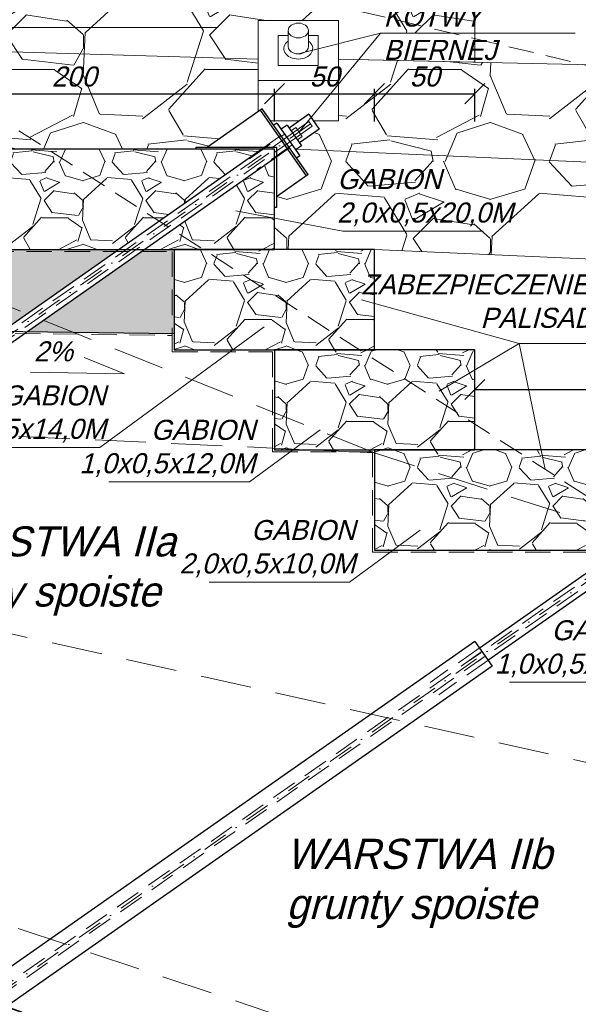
# Model space of a CAD drawing. Header units: millimetres. Extents: x -8866 to 77461, y -114325 to -28406.
# Tile 30 of 37: x 35122 to 35401, y -60364 to -59873. Entities that reach past the tile are written whole.
import ezdxf

# ---------------------------------------------------------------- set-up
doc = ezdxf.new("R2010")
doc.units = ezdxf.units.MM
doc.linetypes.add('DASHDOT', pattern=[25.4, 12.7, -6.35, 0, -6.35])
doc.linetypes.add('DASHED', pattern=[19.05, 12.7, -6.35])
for name, color, linetype, lineweight in [('2', 5, 'Continuous', 35), ('3', 6, 'DASHED', 13), ('5', 3, 'Continuous', 13), ('6', 2, 'Continuous', 25), ('7', 4, 'DASHDOT', 13), ('8', 1, 'Continuous', 13)]:
    doc.layers.add(name, color=color, linetype=linetype, lineweight=lineweight)
doc.styles.get("Standard").update_dxf_attribs({"font": 'IC-isocp.shx', "oblique": 15})
doc.dimstyles.new('ISO-25', dxfattribs={"dimscale": 2, "dimtxt": 2.5, "dimasz": 2.5, "dimexe": 1.25, "dimexo": 0.625, "dimtad": 1, "dimtxsty": 'Standard', "dimblk": 'OBLIQUE', "dimcen": 2.5, "dimadec": 0, "dimazin": 0, "dimtfac": 1, "dimtmove": 0, "dimatfit": 3, "dimldrblk": 'OBLIQUE', "dimfxl": 1, "dimarcsym": 0})
pattern_1 = [(228.0128, (36.576, 50.8), (-406.3999102, -457.20006815), [6.83443, -676.60967]), (184.9697, (32.004, 45.72), (609.60005342, 50.799558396), [11.728094, -1161.08099]), (132.5104, (20.32, 44.704), (507.99952849, -558.80044063), [8.26963, -818.694426]), (267.2737, (0.508, 32.004), (50.7997977, 1016.000014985), [10.68009, -1057.328746]), (292.8337, (0, 21.336), (-254.0005032, 609.59981772), [10.472674, -1036.79615]), (357.2737, (4.064, 11.684), (-1016.000014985, 50.7997977), [10.68009, -1057.328746]), (37.6942, (14.732, 11.176), (-660.400373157, -507.99951258), [14.123873, -1398.26233]), (72.2553, (25.908, 19.812), (355.600546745, 1117.599808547), [13.33439, -1320.105107]), (121.4296, (29.972, 32.512), (-406.4004183, 660.39974785), [10.71626, -1060.91091]), (175.2364, (24.384, 41.656), (558.80004807, -50.79956986), [12.234266, -599.47876]), (222.3974, (12.192, 42.672), (-609.600373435, -558.799597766), [15.82156, -1566.33545]), (138.8141, (50.8, 31.496), (-355.6001497, 304.79986352), [5.40009, -534.611275]), (171.4692, (46.736, 35.052), (660.39991287, -101.60040183), [10.27364, -1017.09276]), (225, (36.576, 36.576), (-7e-15, -50.800016), [7.184187, -64.657834]), (203.1986, (33.02, 42.672), (253.9999863, 101.6000673), [3.868826, -383.012442]), (291.8014, (29.464, 41.148), (-50.7999955, 152.4000139), [5.471312, -268.09507]), (30.9638, (31.496, 36.068), (152.3998995, 101.6001262), [8.886393, -287.32597]), (161.5651, (39.116, 40.64), (101.600022, -50.799919), [6.425743, -154.21798]), (16.3895, (0, 41.148), (508.00011168, 152.39962966), [9.00176, -891.176526]), (70.3462, (8.636, 43.688), (-203.19975857, -558.80010849), [7.55198, -747.644326]), (293.1986, (39.116, 50.8), (-101.6000673, 253.9999863), [7.737602, -379.143666]), (343.6105, (42.164, 43.688), (-508.00011168, 152.39962966), [9.00176, -891.176526]), (339.444, (0, 9.652), (-254.0000937, 101.5997966), [8.680704, -425.3547]), (294.7751, (8.128, 6.604), (-253.99960321, 558.80017383), [7.273442, -720.071864]), (66.8014, (39.624, 0), (101.6000673, 253.9999863), [7.737602, -379.143666]), (17.354, (42.672, 7.112), (-660.40010257, -203.19972071), [8.515655, -843.04754]), (69.444, (14.732, 0), (-101.5997966, -254.0000937), [4.340352, -429.69505]), (101.3099, (36.576, 0), (-50.7998797, 203.2000382), [2.590292, -256.439873]), (165.9638, (36.068, 2.54), (152.4000277, -50.7999013), [10.472674, -198.98106]), (186.009, (25.908, 5.08), (507.99998735, 50.79996533), [9.70534, -960.82729]), (303.6901, (31.496, 31.496), (-50.8000678, 101.5999775), [7.326478, -175.835513]), (353.1572, (35.56, 25.4), (863.599967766, -101.600406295), [12.791135, -1266.3202]), (60.9454, (48.26, 23.876), (-203.20000138, -355.60001954), [5.230165, -517.78784]), (90, (50.8, 28.45), (-50.8, 50.8), [3.048, -47.752]), (120.2564, (24.892, 6.604), (203.19974025, -355.60012476), [7.05734, -698.678816]), (48.0128, (21.336, 12.7), (406.3999102, 457.20006815), [13.668858, -669.77524]), (0, (30.48, 22.86), (50.8, 50.8), [13.208, -37.592]), (325.3048, (43.688, 22.86), (-507.99970836, 355.60043737), [8.03219, -795.18632]), (254.0546, (50.292, 18.288), (-50.7999944, -203.2000064), [7.39658, -362.433006]), (207.646, (48.26, 11.176), (-965.199787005, -508.00039183), [12.042902, -1192.24928]), (175.4261, (37.592, 5.588), (-660.40002836, 50.7997359), [12.74059, -1261.31696])]

# ---------------------------------------------------------------- blocks, each defined once
blk = doc.blocks.new('s2')
at = {"layer": '5', "linetype": 'DASHED', "ltscale": 2}
for points in [[(40199.63, -60271.9), (39499.63, -60226.74), (38499.63, -60076.74), (38499.63, -60076.74), (38399.63, -60026.74), (38399.63, -60026.74), (38089.63, -59926.74), (37839.63, -59826.74), (37839.63, -59826.74), (37759.63, -59826.74), (37759.63, -59676.74), (37349.63, -59676.74), (36949.63, -59676.74), (36849.63, -59726.74), (36749.63, -59576.74), (35299.63, -59426.74)], [(38089.63, -59926.74), (37549.63, -59901.74), (36849.63, -59726.74)]]:
    blk.add_lwpolyline(points, dxfattribs=at)
blk.add_lwpolyline([(39499.63, -60226.74), (38399.63, -60126.74), (36943.1, -59801.45), (36849.63, -59726.74), (36899.63, -59826.74), (38099.63, -60226.74), (39366.45, -60275.08)], close=True, dxfattribs=at)
blk = doc.blocks.new('_Oblique')
at = {"color": 0, "linetype": 'ByBlock', "lineweight": -2}
blk.add_line((-0.5, -0.5), (0.5, 0.5), dxfattribs=at)
blk = doc.blocks.new('*D2831')
at = {"layer": '5', "color": 0, "lineweight": -2}
for p, q in [((35049.64, -59921.78), (35049.64, -59907.15)), ((35249.64, -59923.5), (35249.64, -59907.15)), ((35049.64, -59909.65), (35249.64, -59909.65))]:
    blk.add_line(p, q, dxfattribs=at)
at = {"layer": 'Defpoints', "color": 0}
for p in [(35249.64, -59909.65), (35049.64, -59923.03), (35249.64, -59924.75)]:
    blk.add_point(p, dxfattribs=at)
at = {"layer": '5', "color": 0, "lineweight": -2, "xscale": 10, "yscale": 10, "zscale": 10, "rotation": 180}
blk.add_blockref('_Oblique', (35049.64, -59909.65), dxfattribs=at)
at = {"layer": '5', "color": 0, "lineweight": -2, "xscale": 10, "yscale": 10, "zscale": 10}
blk.add_blockref('_Oblique', (35249.64, -59909.65), dxfattribs=at)
at = {"layer": '5', "color": 0, "insert": (35149.64, -59901.15), "char_height": 10, "attachment_point": 5}
blk.add_mtext('200', dxfattribs=at)
blk = doc.blocks.new('*D2832')
at = {"layer": '5', "color": 0, "lineweight": -2}
for p, q in [((35249.64, -59923.5), (35249.64, -59907.15)), ((35299.64, -59923.5), (35299.64, -59907.15)), ((35249.64, -59909.65), (35299.64, -59909.65))]:
    blk.add_line(p, q, dxfattribs=at)
at = {"layer": 'Defpoints', "color": 0}
for p in [(35299.64, -59909.65), (35249.64, -59924.75), (35299.64, -59924.75)]:
    blk.add_point(p, dxfattribs=at)
at = {"layer": '5', "color": 0, "lineweight": -2, "xscale": 10, "yscale": 10, "zscale": 10, "rotation": 180}
blk.add_blockref('_Oblique', (35249.64, -59909.65), dxfattribs=at)
at = {"layer": '5', "color": 0, "lineweight": -2, "xscale": 10, "yscale": 10, "zscale": 10}
blk.add_blockref('_Oblique', (35299.64, -59909.65), dxfattribs=at)
at = {"layer": '5', "color": 0, "insert": (35274.64, -59901.15), "char_height": 10, "attachment_point": 5}
blk.add_mtext('50', dxfattribs=at)
blk = doc.blocks.new('*D2833')
at = {"layer": '5', "color": 0, "lineweight": -2}
for p, q in [((35299.64, -59923.5), (35299.64, -59907.15)), ((35349.64, -59923.5), (35349.64, -59907.15)), ((35299.64, -59909.65), (35349.64, -59909.65))]:
    blk.add_line(p, q, dxfattribs=at)
at = {"layer": 'Defpoints', "color": 0}
for p in [(35349.64, -59909.65), (35299.64, -59924.75), (35349.64, -59924.75)]:
    blk.add_point(p, dxfattribs=at)
at = {"layer": '5', "color": 0, "lineweight": -2, "xscale": 10, "yscale": 10, "zscale": 10, "rotation": 180}
blk.add_blockref('_Oblique', (35299.64, -59909.65), dxfattribs=at)
at = {"layer": '5', "color": 0, "lineweight": -2, "xscale": 10, "yscale": 10, "zscale": 10}
blk.add_blockref('_Oblique', (35349.64, -59909.65), dxfattribs=at)
at = {"layer": '5', "color": 0, "insert": (35324.64, -59901.15), "char_height": 10, "attachment_point": 5}
blk.add_mtext('50', dxfattribs=at)
blk = doc.blocks.new('*D2834')
at = {"layer": '5', "color": 0, "lineweight": -2}
for p, q in [((35349.64, -60071.09), (35349.64, -60054.75)), ((35499.64, -60071.09), (35499.64, -60054.75)), ((35349.64, -60057.25), (35499.64, -60057.25))]:
    blk.add_line(p, q, dxfattribs=at)
at = {"layer": 'Defpoints', "color": 0}
for p in [(35499.64, -60057.25), (35349.64, -60072.34), (35499.64, -60072.34)]:
    blk.add_point(p, dxfattribs=at)
at = {"layer": '5', "color": 0, "lineweight": -2, "xscale": 10, "yscale": 10, "zscale": 10, "rotation": 180}
blk.add_blockref('_Oblique', (35349.64, -60057.25), dxfattribs=at)
at = {"layer": '5', "color": 0, "lineweight": -2, "xscale": 10, "yscale": 10, "zscale": 10}
blk.add_blockref('_Oblique', (35499.64, -60057.25), dxfattribs=at)
at = {"layer": '5', "color": 0, "insert": (35424.64, -60048.75), "char_height": 10, "attachment_point": 5}
blk.add_mtext('150', dxfattribs=at)

msp = doc.modelspace()

# ---------------------------------------------------------------- hatches: boundary and pattern name
at = {"layer": '8'}
h = msp.add_hatch(dxfattribs=at)
h.set_pattern_fill('GRAVL1', color=256, scale=4, style=0)
h.set_pattern_definition([(228.0128, (73.152, 101.6), (-812.7998204, -914.4001363), [13.66886, -1353.21934]), (184.9697, (64.008, 91.44), (1219.20010683, 101.5991168), [23.45619, -2322.16198]), (132.5104, (40.64, 89.408), (1015.999057, -1117.60088127), [16.53926, -1637.38885]), (267.2737, (1.016, 64.008), (101.5995954, 2032.00002997), [21.36018, -2114.65749]), (292.8337, (0, 42.672), (-508.0010064, 1219.19963544), [20.94535, -2073.5923]), (357.2737, (8.128, 23.368), (-2032.00002997, 101.5995954), [21.36018, -2114.65749]), (37.6942, (29.464, 22.352), (-1320.80074631, -1015.99902516), [28.24775, -2796.52466]), (72.2553, (51.816, 39.624), (711.2010935, 2235.1996171), [26.66878, -2640.21021]), (121.4296, (59.944, 65.024), (-812.8008366, 1320.7994957), [21.43252, -2121.82182]), (175.2364, (48.768, 83.312), (1117.6000961, -101.5991397), [24.46853, -1198.95752]), (222.3974, (24.384, 85.344), (-1219.20074687, -1117.59919553), [31.64312, -3132.6709]), (138.8141, (101.6, 62.992), (-711.2002994, 609.599727), [10.80018, -1069.22255]), (171.4692, (93.472, 70.104), (1320.79982574, -203.20080366), [20.54728, -2034.18552]), (225, (73.15, 73.15), (-1e-14, -101.60003), [14.36837, -129.31567]), (203.1986, (66.04, 85.344), (507.9999726, 203.2001346), [7.73765, -766.02488]), (291.8014, (58.928, 82.296), (-101.599991, 304.8000277), [10.94262, -536.19014]), (30.9638, (62.992, 72.136), (304.799799, 203.2002523), [17.77279, -574.65194]), (161.5651, (78.232, 81.28), (203.200044, -101.599838), [12.85149, -308.43596]), (16.3895, (0, 82.296), (1016.00022336, 304.7992593), [18.00352, -1782.35305]), (70.3462, (17.272, 87.376), (-406.3995171, -1117.600217), [15.10396, -1495.28865]), (293.1986, (78.232, 101.6), (-203.2001346, 507.9999726), [15.4752, -758.28733]), (343.6105, (84.328, 87.376), (-1016.00022336, 304.7992593), [18.00352, -1782.35305]), (339.444, (0, 19.304), (-508.0001874, 203.1995932), [17.36141, -850.7094]), (294.7751, (16.256, 13.208), (-507.9992064, 1117.60034766), [14.54688, -1440.14373]), (66.8014, (79.248, 0), (203.2001346, 507.9999726), [15.4752, -758.28733]), (17.354, (85.344, 14.224), (-1320.80020514, -406.39944143), [17.03131, -1686.09508]), (69.444, (29.464, 0), (-203.1995932, -508.0001874), [8.6807, -859.3901]), (101.3099, (73.152, 0), (-101.5997594, 406.4000764), [5.18058, -512.87975]), (165.9638, (72.136, 5.08), (304.8000555, -101.599803), [20.94535, -397.96212]), (186.009, (51.816, 10.16), (1015.9999747, 101.59993066), [19.41068, -1921.65458]), (303.6901, (62.992, 62.992), (-101.600136, 203.199955), [14.65296, -351.67103]), (353.1572, (71.12, 50.8), (1727.19993553, -203.2008126), [25.58227, -2532.6404]), (60.9454, (96.52, 47.752), (-406.4000028, -711.2000391), [10.46033, -1035.57568]), (90, (101.6, 56.9), (-101.6, 101.6), [6.096, -95.504]), (120.2564, (49.784, 13.208), (406.3994805, -711.2002495), [14.11468, -1397.35763]), (48.0128, (42.672, 25.4), (812.7998204, 914.4001363), [27.33772, -1339.55048]), (0, (60.96, 45.72), (101.6, 101.6), [26.416, -75.184]), (325.3048, (87.376, 45.72), (-1015.9994167, 711.20087473), [16.06438, -1590.37264]), (254.0546, (100.584, 36.576), (-101.5999888, -406.400013), [14.79316, -724.86601]), (207.646, (96.52, 22.352), (-1930.399574, -1016.00078366), [24.0858, -2384.49856]), (175.4261, (75.184, 11.176), (-1320.80005672, 101.5994718), [25.48118, -2522.63392])])
h.paths.add_polyline_path([(35249.638, -59987.381), (35249.638, -59971.727), (35249.638, -59966.381), (35250.638, -59966.381), (35250.638, -59961.102), (35265.655, -59950.587), (35265.654, -59950.586), (35266.473, -59950.012), (35260.739, -59941.82), (35262.376, -59940.673), (35260.225, -59937.602), (35260.54, -59937.381), (35485.089, -59947.381), (35485.089, -59958.131), (35485.087, -59958.131), (35485.087, -59978.131), (35525.087, -59978.131), (35525.087, -59958.131), (35525.089, -59958.131), (35525.089, -59947.381), (35549.638, -59948.474), (35646.262, -59952.777), (35697.522, -59964.977), (35749.638, -59977.381), (35749.638, -60007.381), (35299.638, -59987.381)])
h.paths.add_polyline_path([(35408.234, -59978.571), (35421.746, -59978.571), (35421.746, -59961.556), (35408.234, -59961.556)], flags=24)
h.paths.add_polyline_path([(35272.368, -59941.87), (35272.368, -59980.37), (35367.694, -59980.37), (35367.694, -59941.87)], flags=24)
h.paths.add_polyline_path([(35262.088, -59934.161), (35271.918, -59927.278), (35269.014, -59923.131), (35281.558, -59923.131), (35281.558, -59905.035), (35291.812, -59892.624), (35349.638, -59893.996), (35349.638, -59893.928), (35404.21, -59895.168), (35549.638, -59929.78), (35549.638, -59930.455), (35525.089, -59938.363), (35525.089, -59928.131), (35485.089, -59928.131), (35485.089, -59947.381), (35260.54, -59937.381), (35263.092, -59935.594)])
h.paths.add_polyline_path([(35408.234, -59929.828), (35421.746, -59929.828), (35421.746, -59912.812), (35408.234, -59912.812)], flags=24)
h.paths.add_polyline_path([(35314.497, -59894.889), (35314.497, -59908.401), (35331.512, -59908.401), (35331.512, -59894.889)], flags=24)
h.paths.add_polyline_path([(35049.638, -59881.595), (35049.638, -59854.381), (35059.638, -59859.381), (35059.638, -59849.774), (35288.301, -59867.582), (35338.45, -59879.517), (35302.64, -59879.517), (35281.561, -59884.797), (35281.561, -59873.131), (35241.561, -59873.131), (35241.561, -59892.381), (35073.484, -59887.381), (35072.544, -59885.753), (35069.724, -59887.381), (35058.638, -59887.381)])
h.paths.add_polyline_path([(35056.774, -59862.204), (35056.774, -59875.716), (35069.913, -59875.716), (35069.913, -59862.204)], flags=24)
h.paths.add_polyline_path([(35049.193, -59848.961), (35065.673, -59839.553), (35349.638, -59843.996), (35349.638, -59879.517), (35338.45, -59879.517), (35288.301, -59867.582), (35059.638, -59849.774)])
h.paths.add_polyline_path([(35136.416, -59937.381), (35072.4, -59896.228), (35077.044, -59893.547), (35074.692, -59889.474), (35077.987, -59887.515), (35241.561, -59892.381), (35241.558, -59903.131), (35241.558, -59918.625), (35216.178, -59936.381), (35210.638, -59936.381), (35210.638, -59937.381)])
h.paths.add_polyline_path([(35135.997, -59894.889), (35135.997, -59908.401), (35160.012, -59908.401), (35160.012, -59894.889)], flags=24)
h.paths.add_polyline_path([(35549.638, -59929.78), (35549.638, -59898.474), (35404.21, -59895.168)])
h.paths.add_polyline_path([(35049.638, -59937.381), (35049.638, -59927.267), (35069.638, -59915.72), (35064.638, -59907.06), (35066.37, -59906.06), (35064.495, -59902.812), (35067.526, -59901.062), (35066.651, -59899.547), (35072.4, -59896.228), (35136.416, -59937.381)])
h.paths.add_polyline_path([(35697.522, -59964.977), (35706.542, -59955.461), (35749.638, -59957.381), (35749.638, -59977.381)])
h.paths.add_polyline_path([(35697.522, -59964.977), (35706.542, -59955.461), (35646.262, -59952.777)])
h.paths.add_polyline_path([(35525.089, -59947.381), (35549.638, -59948.474), (35549.638, -59930.455), (35525.089, -59938.363)])
h.paths.add_polyline_path([(35296.107, -59844.07), (35296.107, -59882.57), (35403.402, -59882.57), (35403.402, -59844.07)], flags=24)
h.paths.add_polyline_path([(35088.996, -59838.043), (35088.996, -59879.918), (35220.684, -59879.918), (35220.684, -59838.043)], flags=24)
h.paths.add_polyline_path([(35296.107, -59844.07), (35296.107, -59882.57), (35403.402, -59882.57), (35403.402, -59844.07)], flags=24)
h.paths.add_polyline_path([(35088.996, -59838.043), (35088.996, -59879.918), (35220.684, -59879.918), (35220.684, -59838.043)], flags=24)
h.paths.add_polyline_path([(35065.091, -59939.784), (35078.603, -59939.784), (35078.603, -59919.645), (35065.091, -59919.645)], flags=24)
h = msp.add_hatch(dxfattribs=at)
h.set_pattern_fill('GRAVL1', color=256, scale=0.3, style=0)
h.set_pattern_definition([(228.0128, (5.4864, 7.62), (-60.959986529, -68.580010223), [1.0251643, -101.4914506]), (184.9697, (4.8006, 6.858), (91.4400080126, 7.6199337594), [1.7592142, -174.1621485]), (132.5104, (3.048, 6.7056), (76.1999292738, -83.820066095), [1.2404446, -122.8041638]), (267.2737, (0.0762, 4.8006), (7.619969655, 152.4000022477), [1.6020136, -158.599312]), (292.8337, (0, 3.2004), (-38.1000754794, 91.4399726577), [1.5709011, -155.5194223]), (357.2737, (0.6096, 1.7526), (-152.4000022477, 7.619969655), [1.6020136, -158.599312]), (37.6942, (2.2098, 1.6764), (-99.0600559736, -76.1999268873), [2.118581, -209.7393494]), (72.2553, (3.8862, 2.9718), (53.3400820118, 167.639971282), [2.0001586, -198.015766]), (121.4296, (4.4958, 4.8768), (-60.9600627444, 99.059962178), [1.607439, -159.1366363]), (175.2364, (3.6576, 6.2484), (83.820007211, -7.619935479), [1.8351398, -89.9218141]), (222.3974, (1.8288, 6.4008), (-91.4400560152, -83.81993966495), [2.3732338, -234.9503175]), (138.8141, (7.62, 4.7244), (-53.340022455, 45.719979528), [0.8100136, -80.1916913]), (171.4692, (7.0104, 5.2578), (99.0599869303, -15.2400602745), [1.5410459, -152.5639138]), (225, (5.4864, 5.4864), (-1e-15, -7.62000236), [1.077628, -9.698675]), (203.1986, (4.953, 6.4008), (38.099997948, 15.240010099), [0.580324, -57.4518663]), (291.8014, (4.4196, 6.1722), (-7.619999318, 22.86000208), [0.8206969, -40.2142604]), (30.9638, (4.7244, 5.4102), (22.85998493, 15.240018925), [1.332959, -43.0988953]), (161.5651, (5.8674, 6.096), (15.24000331, -7.61998783), [0.9638614, -23.1326969]), (16.3895, (0, 6.1722), (76.200016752, 22.8599444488), [1.350264, -133.6764789]), (70.3462, (1.2954, 6.5532), (-30.479963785, -83.8200162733), [1.1327968, -112.146649]), (293.1986, (5.8674, 7.62), (-15.240010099, 38.099997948), [1.1606403, -56.87155]), (343.6105, (6.3246, 6.5532), (-76.200016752, 22.8599444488), [1.350264, -133.6764789]), (339.444, (0, 1.4478), (-38.100014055, 15.239969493), [1.3021056, -63.8032049]), (294.7751, (1.2192, 0.9906), (-38.099940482, 83.8200260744), [1.0910164, -108.0107797]), (66.8014, (5.9436, 0), (15.240010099, 38.099997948), [1.1606403, -56.87155]), (17.354, (6.4008, 1.0668), (-99.0600153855, -30.4799581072), [1.2773482, -126.4571309]), (69.444, (2.2098, 0), (-15.239969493, -38.100014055), [0.6510528, -64.4542577]), (101.3099, (5.4864, 0), (-7.619981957, 30.480005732), [0.3885438, -38.465981]), (165.9638, (5.4102, 0.381), (22.86000416, -7.619985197), [1.5709011, -29.847159]), (186.009, (3.8862, 0.762), (76.199998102, 7.6199947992), [1.455801, -144.1240933]), (303.6901, (4.7244, 4.7244), (-7.62001017, 15.23999663), [1.0989716, -26.375327]), (353.1572, (5.334, 3.81), (129.539995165, -15.2400609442), [1.9186703, -189.9480301]), (60.9454, (7.239, 3.5814), (-30.480000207, -53.3400029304), [0.7845247, -77.6681759]), (90, (7.62, 4.267), (-7.62, 7.62), [0.4572, -7.1628]), (120.2564, (3.7338, 0.9906), (30.4799610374, -53.3400187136), [1.0586009, -104.8018224]), (48.0128, (3.2004, 1.905), (60.959986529, 68.580010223), [2.0503286, -100.4662862]), (0, (4.572, 3.429), (7.62, 7.62), [1.9812, -5.6388]), (325.3048, (6.5532, 3.429), (-76.1999562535, 53.340065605), [1.2048287, -119.2779479]), (254.0546, (7.5438, 2.7432), (-7.619999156, -30.480000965), [1.1094872, -54.364951]), (207.646, (7.239, 1.6764), (-144.7799680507, -76.2000587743), [1.8064353, -178.8373919]), (175.4261, (5.6388, 0.8382), (-99.0600042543, 7.6199603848), [1.9110884, -189.1975439])])
h.paths.add_polyline_path([(34509.638, -59901.982), (34849.638, -59895.067), (34849.638, -59875.067), (34834.638, -59875.372), (34834.638, -59858.381), (34859.638, -59857.881), (34875.629, -59859.16), (34875.629, -59939.23), (34509.638, -59931.57)])
h.paths.add_polyline_path([(34969.638, -59948.738), (34969.638, -59872.381), (34969.638, -59863.881), (34909.638, -59863.881), (34909.638, -59861.881), (34875.629, -59859.16), (34875.629, -59939.23), (34929.699, -59940.362), (34929.676, -59971.799)])
h.paths.add_polyline_path([(34351.959, -59928.269), (34509.638, -59931.57), (34509.638, -59901.982), (34325.455, -59905.728, 0.0035026)])
h.paths.add_polyline_path([(34511.419, -59924.056), (34521.96, -59923.884), (34521.744, -59909.974), (34511.457, -59910.003)], flags=16)
h.paths.add_polyline_path([(35113.469, -60028.208), (35171.743, -59987.381), (35049.638, -59987.381), (35039.638, -59987.381), (35039.638, -60027.168), (35039.638, -60027.251)])
h.paths.add_polyline_path([(35065.091, -60018.43), (35078.603, -60018.43), (35078.603, -60000.951), (35065.091, -60000.951)], flags=16)
h.paths.add_polyline_path([(35199.638, -60029.325), (35199.638, -59987.381), (35184.812, -59987.381), (35126.302, -60028.374)])
h.paths.add_polyline_path([(34204.638, -59925.186), (34310.51, -59927.402), (34310.51, -59906.032), (34204.638, -59908.186)])
h.paths.add_polyline_path([(35039.638, -60027.251), (35039.638, -60027.168), (35039.638, -59987.381), (35009.638, -59987.381), (35009.638, -60026.862)])
h.paths.add_polyline_path([(35009.638, -60026.862), (35009.638, -59987.381), (34979.638, -59987.381), (34979.638, -60025.89), (34979.638, -60026.473)])
h.paths.add_polyline_path([(34310.51, -59906.032), (34325.455, -59905.728, 0.0035026), (34351.959, -59928.269), (34310.51, -59927.402)])
h.paths.add_polyline_path([(34888.477, -59868.96), (34901.989, -59868.96), (34901.989, -59855.82), (34888.477, -59855.82)])
h.paths.add_polyline_path([(34938.729, -59968.356), (34938.729, -59981.868), (34956.208, -59981.868), (34956.208, -59968.356)])
h = msp.add_hatch(dxfattribs=at)
h.set_pattern_fill('GRAVL1', color=256, scale=2, style=0)
h.set_pattern_definition(pattern_1)
h.paths.add_polyline_path([(35049.638, -59937.381), (35049.638, -59987.381), (35171.743, -59987.381), (35243.109, -59937.381), (35210.638, -59937.381)])
h.paths.add_polyline_path([(35249.638, -59987.381), (35249.638, -59941.962), (35184.812, -59987.381)])
h.paths.add_polyline_path([(35065.091, -59939.784), (35078.603, -59939.784), (35078.603, -59919.645), (35065.091, -59919.645)], flags=24)
h = msp.add_hatch(dxfattribs=at)
h.set_pattern_fill('GRAVL1', color=256, scale=2, style=0)
h.set_pattern_definition(pattern_1)
h.paths.add_polyline_path([(35199.638, -59987.381), (35199.638, -60037.381), (35299.638, -60037.381), (35299.638, -59987.381)])
h = msp.add_hatch(dxfattribs=at)
h.set_pattern_fill('GRAVL1', color=256, scale=2, style=0)
h.set_pattern_definition(pattern_1)
h.paths.add_polyline_path([(35249.638, -60037.381), (35249.638, -60087.381), (35349.638, -60087.381), (35349.638, -60037.381)])
h = msp.add_hatch(dxfattribs=at)
h.set_pattern_fill('GRAVL1', color=256, scale=2, style=0)
h.set_pattern_definition(pattern_1)
h.paths.add_polyline_path([(35299.638, -60137.381), (35421.743, -60137.381), (35493.109, -60087.381), (35460.638, -60087.381), (35299.638, -60087.381)])
h.paths.add_polyline_path([(35499.638, -60137.381), (35499.638, -60091.962), (35434.812, -60137.381)])

# ---------------------------------------------------------------- linework, layer by layer
at = {"layer": '2', "linetype": 'DASHED', "ltscale": 5}
msp.add_arc((35947.572, -58025.285), 2483.411, 227.18109, 287.870269, dxfattribs=at)
at = {"layer": '3'}
for p, q in [((35266.895, -59923.592), (35258.704, -59929.328)), ((35268.501, -59925.885), (35266.895, -59923.592)), ((35260.387, -59926.501), (35257.93, -59928.222)), ((35268.501, -59925.885), (35260.31, -59931.621)), ((35260.387, -59926.501), (35263.542, -59931.006)), ((35258.704, -59929.328), (35095.602, -60043.519)), ((35260.31, -59931.621), (35101.182, -60043.03)), ((35237.135, -59942.172), (35254.776, -59929.82)), ((35243.109, -59937.381), (35252.851, -59930.557)), ((35263.542, -59931.006), (35261.084, -59932.727)), ((35258.504, -59935.144), (35240.863, -59947.496)), ((35249.638, -59941.962), (35257.152, -59936.701)), ((34929.638, -60026.825), (35198.638, -60030.325)), ((35508.704, -60079.328), (35345.602, -60193.519)), ((35510.31, -60081.621), (35351.182, -60193.03)), ((35353.258, -60188.049), (33805.114, -61271.889)), ((35351.906, -60186.309), (35327.4, -60203.403)), ((35345.602, -60193.519), (35353.258, -60188.049)), ((35354.864, -60190.343), (33806.72, -61274.183)), ((35356.208, -60192.453), (35331.695, -60209.551)), ((35351.182, -60193.03), (35354.864, -60190.343))]:
    msp.add_line(p, q, dxfattribs=at)
msp.add_lwpolyline([(35049.638, -59988.381), (35198.638, -59988.381), (35198.638, -60038.381), (35248.638, -60038.381), (35248.638, -60088.381), (35298.638, -60088.381), (35298.638, -60138.381), (35448.638, -60138.381), (35448.638, -60188.381), (35498.638, -60188.381), (35498.638, -60238.381), (35548.638, -60238.381), (35548.638, -60288.381), (35698.638, -60288.381), (35698.638, -60338.381), (35800.638, -60338.381), (35800.638, -60287.381)], dxfattribs=at)
at = {"layer": '5'}
for p, q in [((35221.615, -59876.647), (35096.255, -59876.647)), ((35256.52, -59878.131), (35256.52, -59886.131)), ((35302.64, -59879.517), (35261.561, -59889.806)), ((35302.64, -59879.517), (35261.964, -59928.753)), ((35266.602, -59878.131), (35266.602, -59886.131)), ((35399.849, -59879.517), (35302.64, -59879.517)), ((35283.825, -59978.27), (35230.438, -59968.052)), ((35283.825, -59978.27), (35353.956, -59978.27)), ((35371.789, -60034.231), (35293.148, -60012.52)), ((35162.525, -60086.194), (35244.58, -60025.911)), ((35371.789, -60034.231), (35331.836, -60058.005)), ((35585.28, -60034.231), (35371.789, -60034.231)), ((35371.789, -60034.231), (35384.872, -60097.14)), ((35174.695, -60049.509), (35154.646, -60041.356)), ((35127.761, -60048.643), (35174.695, -60049.509)), ((35237.137, -60103.362), (35272.422, -60077.439)), ((35162.525, -60086.194), (35092.393, -60086.194)), ((35237.137, -60103.362), (35167.005, -60103.362)), ((35287.137, -60153.362), (35322.422, -60127.439)), ((35287.137, -60153.362), (35217.005, -60153.362)), ((35437.137, -60203.362), (35367.005, -60203.362))]:
    msp.add_line(p, q, dxfattribs=at)
at = {"layer": '5', "linetype": 'DASHED'}
for points in [[(36359.638, -60355.881), (35709.638, -60305.881), (35009.638, -59855.881), (34809.638, -59835.881)], [(36359.638, -60355.881), (35749.638, -59977.381), (35288.301, -59867.582), (35009.638, -59845.881), (34809.638, -59835.881)]]:
    msp.add_lwpolyline(points, dxfattribs=at)
at = {"layer": '5'}
for points in [[(35281.561, -59892.381), (35349.638, -59893.996), (35349.638, -59843.996), (35054.638, -59839.381), (35049.638, -59839.256)], [(35256.52, -59880.631), (35251.561, -59880.631), (35251.561, -59895.631), (35271.561, -59895.631), (35271.561, -59880.631), (35266.602, -59880.631)], [(35073.484, -59887.381), (35241.561, -59892.381)], [(35241.561, -59892.381), (35073.484, -59887.381)], [(35525.089, -59947.381), (35549.638, -59948.474), (35549.638, -59898.474), (35281.561, -59892.381)], [(35269.014, -59923.131), (35281.558, -59923.131), (35281.558, -59903.131), (35241.558, -59903.131), (35241.558, -59918.625)], [(35247.658, -59923.131), (35262.149, -59923.131)], [(35260.54, -59937.381), (35485.089, -59947.381)], [(35485.089, -59947.381), (35260.54, -59937.381)], [(35249.638, -59987.381), (35299.638, -59987.381), (35749.638, -60007.381), (35749.638, -59957.381), (35525.089, -59947.381)]]:
    msp.add_lwpolyline(points, dxfattribs=at)
msp.add_lwpolyline([(35241.561, -59903.131), (35281.561, -59903.131), (35281.561, -59873.131), (35241.561, -59873.131)], close=True, dxfattribs=at)
msp.add_ellipse((35261.561, -59878.131), major_axis=(-5.041, 0), ratio=0.7290559, dxfattribs=at)
for centre, major_axis, start_param, end_param in [((35261.561, -59887.131), (-7.201, 0), 5.4877865, 10.2201768), ((35261.561, -59886.131), (-5.041, 0), 0, 3.1415927)]:
    msp.add_ellipse(centre, major_axis=major_axis, ratio=0.7290559, start_param=start_param, end_param=end_param, dxfattribs=at)
at = {"layer": '6'}
for p, q in [((35243.54, -59917.239), (35216.178, -59936.381)), ((35265.654, -59950.586), (35242.72, -59917.819)), ((35266.473, -59950.012), (35243.539, -59917.246)), ((35266.756, -59919.905), (35256.926, -59926.788)), ((35266.756, -59919.905), (35271.918, -59927.278)), ((35250.904, -59924.29), (35249.266, -59925.438)), ((35250.904, -59924.29), (35262.376, -59940.673)), ((35255.922, -59925.355), (35253.055, -59927.362)), ((35255.922, -59925.355), (35263.092, -59935.594)), ((35271.918, -59927.278), (35262.088, -59934.161)), ((35101.906, -60036.309), (35243.109, -59937.381)), ((35263.092, -59935.594), (35260.225, -59937.602)), ((35249.638, -59941.962), (35106.208, -60042.453)), ((35262.376, -59940.673), (35260.737, -59941.821)), ((35266.474, -59950.013), (35250.638, -59961.102)), ((35266.473, -59950.012), (35264.99, -59951.05)), ((34929.638, -60025.825), (35199.638, -60029.325)), ((35351.906, -60186.309), (35493.109, -60087.381)), ((35499.638, -60091.962), (35356.208, -60192.453)), ((35349.773, -60183.043), (33801.615, -61266.892)), ((35349.773, -60183.043), (35358.363, -60195.34)), ((35358.376, -60195.33), (33810.219, -61279.179))]:
    msp.add_line(p, q, dxfattribs=at)
for points in [[(35049.638, -59987.381), (35249.638, -59987.381), (35249.638, -59937.381), (35049.638, -59937.381)], [(35199.638, -60037.381), (35299.638, -60037.381), (35299.638, -59987.381), (35199.638, -59987.381)], [(35249.638, -60087.381), (35349.638, -60087.381), (35349.638, -60037.381), (35249.638, -60037.381)], [(35299.638, -60137.381), (35499.638, -60137.381), (35499.638, -60087.381), (35299.638, -60087.381)]]:
    msp.add_lwpolyline(points, close=True, dxfattribs=at)
msp.add_lwpolyline([(35210.638, -59936.381), (35250.638, -59936.381), (35250.638, -59966.381), (35249.638, -59966.381), (35249.638, -59937.381), (35210.638, -59937.381), (35210.638, -59936.381)], dxfattribs=at)
at = {"layer": '7'}
for p, q in [((35267.698, -59924.739), (33555.917, -61123.036)), ((35517.698, -60074.739), (33805.917, -61273.036))]:
    msp.add_line(p, q, dxfattribs=at)

# ---------------------------------------------------------------- block references
at = {"layer": '5'}
msp.add_blockref('s2', (-2789.992, -162.143), dxfattribs=at)

# ---------------------------------------------------------------- texts
for s, insert, char_height, width, attachment_point in [('\\pxt49.9667;{\\Fic-isocp.shx|c1;MOCOWANIE KOTWY BIERNEJ }', (35304.158, -59849.486), 10, 99.38172, 1), ('\\pxt49.9667;{\\Fic-isocp.shx|c1;GABION 2,0x0,5x20,0M}', (35281, -59947.287), 10, 109.36766, 1), ('\\pxt49.9667;{\\Fic-isocp.shx|c1;ZABEZPIECZENIE SKARPY PONIŻEJ OCZEPU PALISADY KOSZAMI GABIONOWYMI }', (35584.328, -59999.817), 10, 294.70689, 3), ('\\pxt49.9667;{\\Fic-isocp.shx|c1;2%}', (35148.905, -60033.215), 10, 159.75531, 3), ('\\pxt49.9667;{\\Fic-isocp.shx|c1;GABION 1,0x0,5x14,0M}', (35165.35, -60055.21), 10, 109.36766, 3), ('\\pxt49.9667;{\\Fic-isocp.shx|c1;GABION 1,0x0,5x12,0M}', (35239.961, -60072.378), 10, 109.36766, 3), ('\\pxt33.311133;{\\Fic-isocp.shx|c1;WARSTWA IIa\\Pgrunty spoiste}', (35067.752, -60125.554), 15, 159.75531, 1), ('\\pxt49.9667;{\\Fic-isocp.shx|c1;GABION 2,0x0,5x10,0M}', (35289.961, -60122.378), 10, 109.36766, 3), ('\\pxt49.9667;{\\Fic-isocp.shx|c1;GABION 1,0x0,5x8,0M}', (35439.961, -60172.378), 10, 109.36766, 3), ('\\pxt33.311133;{\\Fic-isocp.shx|c1;WARSTWA IIb\\Pgrunty spoiste}', (35255.562, -60281.451), 15, 159.75531, 1)]:
    msp.add_mtext(s, dxfattribs=dict(at, insert=insert, char_height=char_height, width=width, attachment_point=attachment_point))

# ---------------------------------------------------------------- dimensions: what is measured, and where the dimension line sits
for base, p1, p2, override, picture, middle in [((35249.638, -59909.653), (35049.638, -59923.033), (35249.638, -59924.745), {"dimtxt": 5, "dimasz": 5, "dimgap": 2, "dimdec": 0, "dimblk": 'Oblique', "dimtmove": 1}, '*D2831', (35149.638, -59901.149)), ((35299.638, -59909.653), (35249.638, -59924.745), (35299.638, -59924.745), {"dimtxt": 5, "dimasz": 5, "dimgap": 2, "dimdec": 0, "dimtmove": 1}, '*D2832', (35274.638, -59901.149)), ((35349.638, -59909.653), (35299.638, -59924.745), (35349.638, -59924.745), {"dimtxt": 5, "dimasz": 5, "dimgap": 2, "dimdec": 0, "dimtmove": 1}, '*D2833', (35324.638, -59901.149)), ((35499.638, -60057.249), (35349.638, -60072.342), (35499.638, -60072.342), {"dimtxt": 5, "dimasz": 5, "dimgap": 2, "dimdec": 0, "dimtmove": 1}, '*D2834', (35424.638, -60048.745))]:
    dim = msp.add_linear_dim(base=base, p1=p1, p2=p2, dimstyle='ISO-25', override=override, dxfattribs=at)
    dim.commit()
    dim.dimension.update_dxf_attribs({"geometry": picture, "text_midpoint": middle})

doc.saveas('drawing.dxf')
